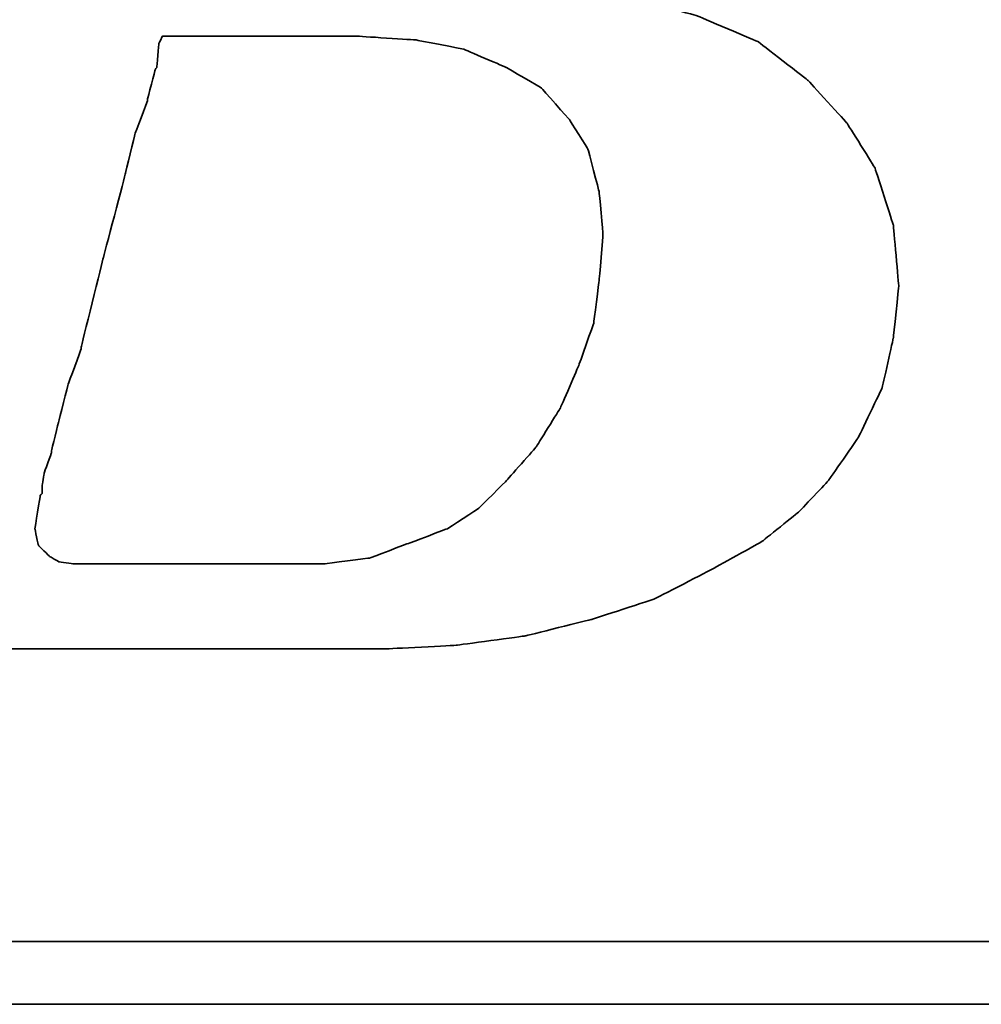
# Model space of a CAD drawing. Header units: millimetres. Extents: x -115 to 753, y -125 to 121.
# Tile 26 of 96: x 244.69 to 247.22, y 4.41 to 7. Entities that reach past the tile are written whole.
import ezdxf

# ---------------------------------------------------------------- set-up
doc = ezdxf.new("R2010")
doc.units = ezdxf.units.MM
doc.layers.add('DIM', color=4, linetype='Continuous')
doc.layers.add('layer 1', color=7, linetype='Continuous')

# ---------------------------------------------------------------- blocks, each defined once
blk = doc.blocks.new('TBI MOTION logo(完整正式版)')
at = {"layer": 'layer 1', "color": 22, "lineweight": 35}
for points, knots in [([(-64.65375, -6.86375), (-64.65375, -6.86375), (-64.84375, -7.29625), (-64.84375, -7.29625), (-64.84375, -7.29625), (-64.84375, -7.29625), (-64.86875, -7.34375), (-64.86875, -7.34375), (-64.86875, -7.34375), (-64.86875, -7.34375), (-64.86875, -7.36875), (-64.86875, -7.36875), (-64.86875, -7.36875), (-64.86875, -7.36875), (-65.15375, -7.65375), (-65.15375, -7.65375), (-65.15375, -7.65375), (-65.15375, -7.65375), (-65.17875, -7.65375), (-65.17875, -7.65375), (-65.17875, -7.65375), (-65.17875, -7.65375), (-65.20375, -7.67875), (-65.20375, -7.67875), (-65.20375, -7.67875), (-65.20375, -7.67875), (-65.58875, -7.87125), (-65.58875, -7.87125), (-65.58875, -7.87125), (-65.58875, -7.87125), (-65.63375, -7.87125), (-65.63375, -7.87125), (-65.63375, -7.87125), (-65.63375, -7.87125), (-65.65875, -7.89375), (-65.65875, -7.89375), (-65.65875, -7.89375), (-65.65875, -7.89375), (-66.09375, -7.94375), (-66.09375, -7.94375), (-66.09375, -7.94375), (-66.09375, -7.94375), (-66.11375, -7.94375), (-66.11375, -7.94375), (-66.11375, -7.94375), (-66.11375, -7.94375), (-66.16375, -7.94375), (-66.16375, -7.94375), (-66.16375, -7.94375), (-66.16375, -7.94375), (-66.30875, -7.94375), (-66.30875, -7.94375), (-66.30875, -7.94375), (-66.30875, -7.94375), (-66.69375, -7.94375), (-66.69375, -7.94375), (-66.69375, -7.94375), (-66.69375, -7.94375), (-67.07375, -7.94375), (-67.07375, -7.94375), (-67.07375, -7.94375), (-67.07375, -7.94375), (-67.12375, -7.94375), (-67.12375, -7.94375), (-67.12375, -7.94375), (-67.12375, -7.94375), (-67.12375, -7.96625), (-67.12375, -7.96625), (-67.12375, -7.96625), (-67.12375, -7.96625), (-67.14875, -7.99125), (-67.14875, -7.99125), (-67.14875, -7.99125), (-67.14875, -7.99125), (-67.24375, -8.34875), (-67.24375, -8.34875), (-67.24375, -8.34875), (-67.24375, -8.34875), (-67.31375, -8.68625), (-67.31375, -8.68625), (-67.31375, -8.68625), (-67.31375, -8.68625), (-67.26875, -8.68625), (-67.26875, -8.68625), (-67.26875, -8.68625), (-67.26875, -8.68625), (-67.07375, -8.68625), (-67.07375, -8.68625), (-67.07375, -8.68625), (-67.07375, -8.68625), (-66.54875, -8.68625), (-66.54875, -8.68625), (-66.54875, -8.68625), (-66.54875, -8.68625), (-65.82625, -8.68625), (-65.82625, -8.68625), (-65.82625, -8.68625), (-65.82625, -8.68625), (-65.01375, -8.68625), (-65.01375, -8.68625), (-65.01375, -8.68625), (-65.01375, -8.68625), (-64.05375, -8.68625), (-64.05375, -8.68625), (-64.05375, -8.68625), (-64.05375, -8.68625), (-62.08375, -8.68625), (-62.08375, -8.68625), (-62.08375, -8.68625), (-62.08375, -8.68625), (-60.06875, -8.68625), (-60.06875, -8.68625), (-60.06875, -8.68625), (-60.06875, -8.68625), (-59.10875, -8.68625), (-59.10875, -8.68625), (-59.10875, -8.68625), (-59.10875, -8.68625), (-58.29375, -8.68625), (-58.29375, -8.68625), (-58.29375, -8.68625), (-58.29375, -8.68625), (-57.57375, -8.68625), (-57.57375, -8.68625), (-57.57375, -8.68625), (-57.57375, -8.68625), (-57.04875, -8.68625), (-57.04875, -8.68625), (-57.04875, -8.68625), (-57.04875, -8.68625), (-56.85375, -8.68625), (-56.85375, -8.68625), (-56.85375, -8.68625), (-56.85375, -8.68625), (-56.70875, -8.68625), (-56.70875, -8.68625), (-56.70875, -8.68625), (-56.70875, -8.68625), (-56.61375, -8.68625), (-56.61375, -8.68625), (-56.61375, -8.68625), (-56.61375, -8.68625), (-56.56875, -8.68625), (-56.56875, -8.68625), (-56.56875, -8.68625), (-56.56875, -8.68625), (-55.65375, -8.63875), (-55.65375, -8.63875), (-55.65375, -8.63875), (-55.65375, -8.63875), (-54.76875, -8.51875), (-54.76875, -8.51875), (-54.76875, -8.51875), (-54.76875, -8.51875), (-53.90375, -8.30375), (-53.90375, -8.30375), (-53.90375, -8.30375), (-53.90375, -8.30375), (-53.08875, -8.03875), (-53.08875, -8.03875), (-53.08875, -8.03875), (-53.08875, -8.03875), (-52.34375, -7.65375), (-52.34375, -7.65375), (-52.34375, -7.65375), (-52.34375, -7.65375), (-51.69875, -7.29625), (-51.69875, -7.29625), (-51.69875, -7.29625), (-51.69875, -7.29625), (-51.21875, -6.91125), (-51.21875, -6.91125), (-51.21875, -6.91125), (-51.21875, -6.91125), (-50.83375, -6.50375), (-50.83375, -6.50375), (-50.83375, -6.50375), (-50.83375, -6.50375), (-50.44875, -5.94875), (-50.44875, -5.94875), (-50.44875, -5.94875), (-50.44875, -5.94875), (-50.13875, -5.30375), (-50.13875, -5.30375), (-50.13875, -5.30375), (-50.13875, -5.30375), (-49.99375, -4.65375), (-49.99375, -4.65375), (-49.99375, -4.65375), (-49.99375, -4.65375), (-49.92375, -3.98375), (-49.92375, -3.98375), (-49.92375, -3.98375), (-49.92375, -3.98375), (-49.99375, -3.19374), (-49.99375, -3.19374), (-49.99375, -3.19374), (-49.99375, -3.19374), (-50.23374, -2.44874), (-50.23374, -2.44874), (-50.23374, -2.44874), (-50.23374, -2.44874), (-50.59375, -1.87374), (-50.59375, -1.87374), (-50.59375, -1.87374), (-50.59375, -1.87374), (-51.09875, -1.31874), (-51.09875, -1.31874), (-51.09875, -1.31874), (-51.09875, -1.31874), (-51.74375, -0.81875), (-51.74375, -0.81875), (-51.74375, -0.81875), (-51.74375, -0.81875), (-52.53875, -0.48125), (-52.53875, -0.48125), (-52.53875, -0.48125), (-52.53875, -0.48125), (-53.47375, -0.21875), (-53.47375, -0.21875), (-53.47375, -0.21875), (-53.47375, -0.21875), (-54.52875, -0.04874), (-54.52875, -0.04874), (-54.52875, -0.04874), (-54.52875, -0.04874), (-55.65375, 0.12125), (-55.65375, 0.12125), (-55.65375, 0.12125), (-55.65375, 0.12125), (-54.50375, 0.28624), (-54.50375, 0.28624), (-54.50375, 0.28624), (-54.50375, 0.28624), (-53.83375, 0.38124), (-53.83375, 0.38124), (-53.83375, 0.38124), (-53.83375, 0.38124), (-53.18375, 0.50125), (-53.18375, 0.50125), (-53.18375, 0.50125), (-53.18375, 0.50125), (-52.55875, 0.66874), (-52.55875, 0.66874), (-52.55875, 0.66874), (-52.55875, 0.66874), (-52.03375, 0.86124), (-52.03375, 0.86124), (-52.03375, 0.86124), (-52.03375, 0.86124), (-51.50374, 1.03124), (-51.50374, 1.03124), (-51.50374, 1.03124), (-51.50374, 1.03124), (-51.09875, 1.27125), (-51.09875, 1.27125), (-51.09875, 1.27125), (-51.09875, 1.27125), (-50.71375, 1.48624), (-50.71375, 1.48624), (-50.71375, 1.48624), (-50.71375, 1.48624), (-50.37625, 1.77625), (-50.37625, 1.77625), (-50.37625, 1.77625), (-50.37625, 1.77625), (-49.82375, 2.37625), (-49.82375, 2.37625), (-49.82375, 2.37625), (-49.82375, 2.37625), (-49.41875, 2.99625), (-49.41875, 2.99625), (-49.41875, 2.99625), (-49.41875, 2.99625), (-49.22375, 3.76625), (-49.22375, 3.76625), (-49.22375, 3.76625), (-49.22375, 3.76625), (-49.15375, 4.50874), (-49.15375, 4.50874), (-49.15375, 4.50874), (-49.15375, 4.50874), (-49.20375, 5.25125), (-49.20375, 5.25125), (-49.20375, 5.25125), (-49.20375, 5.25125), (-49.41875, 5.92625), (-49.41875, 5.92625), (-49.41875, 5.92625), (-49.41875, 5.92625), (-49.77875, 6.47625), (-49.77875, 6.47625), (-49.77875, 6.47625), (-49.77875, 6.47625), (-50.33125, 7.02624), (-50.33125, 7.02624), (-50.33125, 7.02624), (-50.33125, 7.02624), (-51.00125, 7.43625), (-51.00125, 7.43625), (-51.00125, 7.43625), (-51.00125, 7.43625), (-51.79375, 7.72625), (-51.79375, 7.72625), (-51.79375, 7.72625), (-51.79375, 7.72625), (-52.72875, 7.89124), (-52.72875, 7.89124), (-52.72875, 7.89124), (-52.72875, 7.89124), (-53.83375, 7.98625), (-53.83375, 7.98625), (-53.83375, 7.98625), (-53.83375, 7.98625), (-53.92875, 7.98625), (-53.92875, 7.98625), (-53.92875, 7.98625), (-53.92875, 7.98625), (-54.26375, 7.98625), (-54.26375, 7.98625), (-54.26375, 7.98625), (-54.26375, 7.98625), (-54.74375, 7.98625), (-54.74375, 7.98625), (-54.74375, 7.98625), (-54.74375, 7.98625), (-55.36875, 7.98625), (-55.36875, 7.98625), (-55.36875, 7.98625), (-55.36875, 7.98625), (-56.13375, 7.98625), (-56.13375, 7.98625), (-56.13375, 7.98625), (-56.13375, 7.98625), (-56.94875, 7.98625), (-56.94875, 7.98625), (-56.94875, 7.98625), (-56.94875, 7.98625), (-58.77625, 7.98625), (-58.77625, 7.98625), (-58.77625, 7.98625), (-58.77625, 7.98625), (-60.59875, 7.98625), (-60.59875, 7.98625), (-60.59875, 7.98625), (-60.59875, 7.98625), (-61.41375, 7.98625), (-61.41375, 7.98625), (-61.41375, 7.98625), (-61.41375, 7.98625), (-62.17875, 7.98625), (-62.17875, 7.98625), (-62.17875, 7.98625), (-62.17875, 7.98625), (-62.80375, 7.98625), (-62.80375, 7.98625), (-62.80375, 7.98625), (-62.80375, 7.98625), (-63.30625, 7.98625), (-63.30625, 7.98625), (-63.30625, 7.98625), (-63.30625, 7.98625), (-63.57375, 7.98625), (-63.57375, 7.98625), (-63.57375, 7.98625), (-63.57375, 7.98625), (-63.57375, 7.96375), (-63.57375, 7.96375), (-63.57375, 7.96375), (-63.57375, 7.96375), (-63.59875, 7.94125), (-63.59875, 7.94125), (-63.59875, 7.94125), (-63.59875, 7.94125), (-63.69375, 7.55625), (-63.69375, 7.55625), (-63.69375, 7.55625), (-63.69375, 7.55625), (-63.76375, 7.24624), (-63.76375, 7.24624), (-63.76375, 7.24624), (-63.76375, 7.24624), (-63.23875, 7.24624), (-63.23875, 7.24624), (-63.23875, 7.24624), (-63.23875, 7.24624), (-62.75875, 7.24624), (-62.75875, 7.24624), (-62.75875, 7.24624), (-62.75875, 7.24624), (-62.61125, 7.24624), (-62.61125, 7.24624), (-62.61125, 7.24624), (-62.61125, 7.24624), (-62.56625, 7.24624), (-62.56625, 7.24624), (-62.56625, 7.24624), (-62.56625, 7.24624), (-62.22875, 7.24624), (-62.22875, 7.24624), (-62.22875, 7.24624), (-62.22875, 7.24624), (-62.20375, 7.24624), (-62.20375, 7.24624), (-62.20375, 7.24624), (-62.20375, 7.24624), (-62.17875, 7.21875), (-62.17875, 7.21875), (-62.17875, 7.21875), (-62.17875, 7.21875), (-61.96375, 7.17125), (-61.96375, 7.17125), (-61.96375, 7.17125), (-61.96375, 7.17125), (-61.72375, 7.12624), (-61.72375, 7.12624), (-61.72375, 7.12624), (-61.72375, 7.12624), (-61.70375, 7.12624), (-61.70375, 7.12624), (-61.70375, 7.12624), (-61.70375, 7.12624), (-61.55875, 7.07624), (-61.55875, 7.07624), (-61.55875, 7.07624), (-61.55875, 7.07624), (-61.50875, 7.07624), (-61.50875, 7.07624), (-61.50875, 7.07624), (-61.50875, 7.07624), (-61.48375, 7.02624), (-61.48375, 7.02624), (-61.48375, 7.02624), (-61.48375, 7.02624), (-61.31875, 6.83375), (-61.31875, 6.83375), (-61.31875, 6.83375), (-61.31875, 6.83375), (-61.29375, 6.81125), (-61.29375, 6.81125), (-61.29375, 6.81125), (-61.29375, 6.81125), (-61.29375, 6.78625), (-61.29375, 6.78625), (-61.29375, 6.78625), (-61.29375, 6.78625), (-61.19875, 6.50124), (-61.19875, 6.50124), (-61.19875, 6.50124), (-61.19875, 6.50124), (-61.17375, 6.45124), (-61.17375, 6.45124), (-61.17375, 6.45124), (-61.17375, 6.45124), (-61.19875, 6.40625), (-61.19875, 6.40625), (-61.19875, 6.40625), (-61.19875, 6.40625), (-61.26875, 5.99624), (-61.26875, 5.99624), (-61.26875, 5.99624), (-61.26875, 5.99624), (-61.26875, 5.85125), (-61.26875, 5.85125), (-61.26875, 5.85125), (-61.26875, 5.85125), (-61.26875, 5.82625), (-61.26875, 5.82625), (-61.26875, 5.82625), (-61.26875, 5.82625), (-61.29375, 5.80625), (-61.29375, 5.80625), (-61.29375, 5.80625), (-61.29375, 5.80625), (-61.34125, 5.66125), (-61.34125, 5.66125), (-61.34125, 5.66125), (-61.34125, 5.66125), (-61.41375, 5.44625), (-61.41375, 5.44625), (-61.41375, 5.44625), (-61.41375, 5.44625), (-61.48375, 5.15625), (-61.48375, 5.15625), (-61.48375, 5.15625), (-61.48375, 5.15625), (-61.58375, 4.82124), (-61.58375, 4.82124), (-61.58375, 4.82124), (-61.58375, 4.82124), (-61.79875, 4.00375), (-61.79875, 4.00375), (-61.79875, 4.00375), (-61.79875, 4.00375), (-62.05875, 2.99625), (-62.05875, 2.99625), (-62.05875, 2.99625), (-62.05875, 2.99625), (-62.34875, 1.91625), (-62.34875, 1.91625), (-62.34875, 1.91625), (-62.34875, 1.91625), (-62.97375, -0.41124), (-62.97375, -0.41124), (-62.97375, -0.41124), (-62.97375, -0.41124), (-63.59875, -2.75875), (-63.59875, -2.75875), (-63.59875, -2.75875), (-63.59875, -2.75875), (-63.88375, -3.86374), (-63.88375, -3.86374), (-63.88375, -3.86374), (-63.88375, -3.86374), (-64.14875, -4.82374), (-64.14875, -4.82374), (-64.14875, -4.82374), (-64.14875, -4.82374), (-64.36375, -5.64125), (-64.36375, -5.64125), (-64.36375, -5.64125), (-64.36375, -5.64125), (-64.43625, -5.97625), (-64.43625, -5.97625), (-64.43625, -5.97625), (-64.43625, -5.97625), (-64.50875, -6.28625), (-64.50875, -6.28625), (-64.50875, -6.28625), (-64.50875, -6.28625), (-64.50875, -6.30875), (-64.50875, -6.30875), (-64.50875, -6.30875), (-64.50875, -6.30875), (-64.57875, -6.50375), (-64.57875, -6.50375), (-64.57875, -6.50375), (-64.57875, -6.50375), (-64.62875, -6.69625), (-64.62875, -6.69625), (-64.62875, -6.69625), (-64.62875, -6.69625), (-64.62875, -6.76875), (-64.62875, -6.76875), (-64.62875, -6.76875), (-64.62875, -6.76875), (-64.62875, -6.81375), (-64.62875, -6.81375), (-64.62875, -6.81375), (-64.62875, -6.81375), (-64.62875, -6.83875), (-64.62875, -6.83875), (-64.62875, -6.83875), (-64.62875, -6.83875), (-64.65375, -6.86375), (-64.65375, -6.86375)], [0, 0, 0, 0, 0.00719424, 0.00719424, 0.00719424, 0.00719425, 0.01438849, 0.01438849, 0.01438849, 0.0143885, 0.02158273, 0.02158273, 0.02158273, 0.02158274, 0.02877698, 0.02877698, 0.02877698, 0.02877699, 0.03597122, 0.03597122, 0.03597122, 0.03597123, 0.04316547, 0.04316547, 0.04316547, 0.04316548, 0.05035971, 0.05035971, 0.05035971, 0.05035972, 0.05755396, 0.05755396, 0.05755396, 0.05755397, 0.0647482, 0.0647482, 0.0647482, 0.06474821, 0.07194245, 0.07194245, 0.07194245, 0.07194246, 0.07913669, 0.07913669, 0.07913669, 0.0791367, 0.08633094, 0.08633094, 0.08633094, 0.08633095, 0.09352518, 0.09352518, 0.09352518, 0.09352519, 0.10071942, 0.10071942, 0.10071942, 0.10071943, 0.10791367, 0.10791367, 0.10791367, 0.10791368, 0.11510791, 0.11510791, 0.11510791, 0.11510792, 0.12230216, 0.12230216, 0.12230216, 0.12230217, 0.1294964, 0.1294964, 0.1294964, 0.12949641, 0.13669065, 0.13669065, 0.13669065, 0.13669066, 0.14388489, 0.14388489, 0.14388489, 0.1438849, 0.15107914, 0.15107914, 0.15107914, 0.15107915, 0.15827338, 0.15827338, 0.15827338, 0.15827339, 0.16546763, 0.16546763, 0.16546763, 0.16546764, 0.17266187, 0.17266187, 0.17266187, 0.17266188, 0.17985612, 0.17985612, 0.17985612, 0.17985613, 0.18705036, 0.18705036, 0.18705036, 0.18705037, 0.1942446, 0.1942446, 0.1942446, 0.19424461, 0.20143885, 0.20143885, 0.20143885, 0.20143886, 0.20863309, 0.20863309, 0.20863309, 0.2086331, 0.21582734, 0.21582734, 0.21582734, 0.21582735, 0.22302158, 0.22302158, 0.22302158, 0.22302159, 0.23021583, 0.23021583, 0.23021583, 0.23021584, 0.23741007, 0.23741007, 0.23741007, 0.23741008, 0.24460432, 0.24460432, 0.24460432, 0.24460433, 0.25179856, 0.25179856, 0.25179856, 0.25179857, 0.25899281, 0.25899281, 0.25899281, 0.25899282, 0.26618705, 0.26618705, 0.26618705, 0.26618706, 0.27338129, 0.27338129, 0.27338129, 0.2733813, 0.28057554, 0.28057554, 0.28057554, 0.28057555, 0.28776978, 0.28776978, 0.28776978, 0.28776979, 0.29496403, 0.29496403, 0.29496403, 0.29496404, 0.30215827, 0.30215827, 0.30215827, 0.30215828, 0.30935252, 0.30935252, 0.30935252, 0.30935253, 0.31654676, 0.31654676, 0.31654676, 0.31654677, 0.32374101, 0.32374101, 0.32374101, 0.32374102, 0.33093525, 0.33093525, 0.33093525, 0.33093526, 0.3381295, 0.3381295, 0.3381295, 0.33812951, 0.34532374, 0.34532374, 0.34532374, 0.34532375, 0.35251799, 0.35251799, 0.35251799, 0.352518, 0.35971223, 0.35971223, 0.35971223, 0.35971224, 0.36690647, 0.36690647, 0.36690647, 0.36690648, 0.37410072, 0.37410072, 0.37410072, 0.37410073, 0.38129496, 0.38129496, 0.38129496, 0.38129497, 0.38848921, 0.38848921, 0.38848921, 0.38848922, 0.39568345, 0.39568345, 0.39568345, 0.39568346, 0.4028777, 0.4028777, 0.4028777, 0.40287771, 0.41007194, 0.41007194, 0.41007194, 0.41007195, 0.41726619, 0.41726619, 0.41726619, 0.4172662, 0.42446043, 0.42446043, 0.42446043, 0.42446044, 0.43165468, 0.43165468, 0.43165468, 0.43165469, 0.43884892, 0.43884892, 0.43884892, 0.43884893, 0.44604317, 0.44604317, 0.44604317, 0.44604318, 0.45323741, 0.45323741, 0.45323741, 0.45323742, 0.46043165, 0.46043165, 0.46043165, 0.46043166, 0.4676259, 0.4676259, 0.4676259, 0.46762591, 0.47482014, 0.47482014, 0.47482014, 0.47482015, 0.48201439, 0.48201439, 0.48201439, 0.4820144, 0.48920863, 0.48920863, 0.48920863, 0.48920864, 0.49640288, 0.49640288, 0.49640288, 0.49640289, 0.50359712, 0.50359712, 0.50359712, 0.50359713, 0.51079137, 0.51079137, 0.51079137, 0.51079138, 0.51798561, 0.51798561, 0.51798561, 0.51798562, 0.52517986, 0.52517986, 0.52517986, 0.52517987, 0.5323741, 0.5323741, 0.5323741, 0.53237411, 0.53956835, 0.53956835, 0.53956835, 0.53956836, 0.54676259, 0.54676259, 0.54676259, 0.5467626, 0.55395683, 0.55395683, 0.55395683, 0.55395684, 0.56115108, 0.56115108, 0.56115108, 0.56115109, 0.56834532, 0.56834532, 0.56834532, 0.56834533, 0.57553957, 0.57553957, 0.57553957, 0.57553958, 0.58273381, 0.58273381, 0.58273381, 0.58273382, 0.58992806, 0.58992806, 0.58992806, 0.58992807, 0.5971223, 0.5971223, 0.5971223, 0.59712231, 0.60431655, 0.60431655, 0.60431655, 0.60431656, 0.61151079, 0.61151079, 0.61151079, 0.6115108, 0.61870504, 0.61870504, 0.61870504, 0.61870505, 0.62589928, 0.62589928, 0.62589928, 0.62589929, 0.63309353, 0.63309353, 0.63309353, 0.63309354, 0.64028777, 0.64028777, 0.64028777, 0.64028778, 0.64748201, 0.64748201, 0.64748201, 0.64748202, 0.65467626, 0.65467626, 0.65467626, 0.65467627, 0.6618705, 0.6618705, 0.6618705, 0.66187051, 0.66906475, 0.66906475, 0.66906475, 0.66906476, 0.67625899, 0.67625899, 0.67625899, 0.676259, 0.68345324, 0.68345324, 0.68345324, 0.68345325, 0.69064748, 0.69064748, 0.69064748, 0.69064749, 0.69784173, 0.69784173, 0.69784173, 0.69784174, 0.70503597, 0.70503597, 0.70503597, 0.70503598, 0.71223022, 0.71223022, 0.71223022, 0.71223023, 0.71942446, 0.71942446, 0.71942446, 0.71942447, 0.72661871, 0.72661871, 0.72661871, 0.72661872, 0.73381295, 0.73381295, 0.73381295, 0.73381296, 0.74100719, 0.74100719, 0.74100719, 0.7410072, 0.74820144, 0.74820144, 0.74820144, 0.74820145, 0.75539568, 0.75539568, 0.75539568, 0.75539569, 0.76258993, 0.76258993, 0.76258993, 0.76258994, 0.76978417, 0.76978417, 0.76978417, 0.76978418, 0.77697842, 0.77697842, 0.77697842, 0.77697843, 0.78417266, 0.78417266, 0.78417266, 0.78417267, 0.79136691, 0.79136691, 0.79136691, 0.79136692, 0.79856115, 0.79856115, 0.79856115, 0.79856116, 0.8057554, 0.8057554, 0.8057554, 0.80575541, 0.81294964, 0.81294964, 0.81294964, 0.81294965, 0.82014388, 0.82014388, 0.82014388, 0.82014389, 0.82733813, 0.82733813, 0.82733813, 0.82733814, 0.83453237, 0.83453237, 0.83453237, 0.83453238, 0.84172662, 0.84172662, 0.84172662, 0.84172663, 0.84892086, 0.84892086, 0.84892086, 0.84892087, 0.85611511, 0.85611511, 0.85611511, 0.85611512, 0.86330935, 0.86330935, 0.86330935, 0.86330936, 0.8705036, 0.8705036, 0.8705036, 0.87050361, 0.87769784, 0.87769784, 0.87769784, 0.87769785, 0.88489209, 0.88489209, 0.88489209, 0.8848921, 0.89208633, 0.89208633, 0.89208633, 0.89208634, 0.89928058, 0.89928058, 0.89928058, 0.89928059, 0.90647482, 0.90647482, 0.90647482, 0.90647483, 0.91366906, 0.91366906, 0.91366906, 0.91366907, 0.92086331, 0.92086331, 0.92086331, 0.92086332, 0.92805755, 0.92805755, 0.92805755, 0.92805756, 0.9352518, 0.9352518, 0.9352518, 0.93525181, 0.94244604, 0.94244604, 0.94244604, 0.94244605, 0.94964029, 0.94964029, 0.94964029, 0.9496403, 0.95683453, 0.95683453, 0.95683453, 0.95683454, 0.96402878, 0.96402878, 0.96402878, 0.96402879, 0.97122302, 0.97122302, 0.97122302, 0.97122303, 0.97841727, 0.97841727, 0.97841727, 0.97841728, 0.98561151, 0.98561151, 0.98561151, 0.98561152, 0.99280576, 0.99280576, 0.99280576, 0.99280577, 1, 1, 1, 1]), ([(-61.03125, -6.57375), (-61.03125, -6.57375), (-61.03125, -6.67125), (-61.03125, -6.67125), (-61.03125, -6.67125), (-61.03125, -6.67125), (-61.05375, -6.69625), (-61.05375, -6.69625), (-61.05375, -6.69625), (-61.05375, -6.69625), (-61.12375, -7.12875), (-61.12375, -7.12875), (-61.12375, -7.12875), (-61.12375, -7.12875), (-61.07875, -7.34375), (-61.07875, -7.34375), (-61.07875, -7.34375), (-61.07875, -7.34375), (-60.93375, -7.48875), (-60.93375, -7.48875), (-60.93375, -7.48875), (-60.93375, -7.48875), (-60.81375, -7.55625), (-60.81375, -7.55625), (-60.81375, -7.55625), (-60.81375, -7.55625), (-60.62375, -7.58375), (-60.62375, -7.58375), (-60.62375, -7.58375), (-60.62375, -7.58375), (-60.30875, -7.58375), (-60.30875, -7.58375), (-60.30875, -7.58375), (-60.30875, -7.58375), (-59.97375, -7.58375), (-59.97375, -7.58375), (-59.97375, -7.58375), (-59.97375, -7.58375), (-59.87875, -7.58375), (-59.87875, -7.58375), (-59.87875, -7.58375), (-59.87875, -7.58375), (-59.63625, -7.58375), (-59.63625, -7.58375), (-59.63625, -7.58375), (-59.63625, -7.58375), (-58.96875, -7.58375), (-58.96875, -7.58375), (-58.96875, -7.58375), (-58.96875, -7.58375), (-58.29375, -7.58375), (-58.29375, -7.58375), (-58.29375, -7.58375), (-58.29375, -7.58375), (-58.05375, -7.58375), (-58.05375, -7.58375), (-58.05375, -7.58375), (-58.05375, -7.58375), (-57.98375, -7.58375), (-57.98375, -7.58375), (-57.98375, -7.58375), (-57.98375, -7.58375), (-57.35875, -7.58375), (-57.35875, -7.58375), (-57.35875, -7.58375), (-57.35875, -7.58375), (-56.78375, -7.50875), (-56.78375, -7.50875), (-56.78375, -7.50875), (-56.78375, -7.50875), (-56.27875, -7.31875), (-56.27875, -7.31875), (-56.27875, -7.31875), (-56.27875, -7.31875), (-55.77375, -7.12875), (-55.77375, -7.12875), (-55.77375, -7.12875), (-55.77375, -7.12875), (-55.36875, -6.86375), (-55.36875, -6.86375), (-55.36875, -6.86375), (-55.36875, -6.86375), (-55.00875, -6.50375), (-55.00875, -6.50375), (-55.00875, -6.50375), (-55.00875, -6.50375), (-54.62375, -6.06875), (-54.62375, -6.06875), (-54.62375, -6.06875), (-54.62375, -6.06875), (-54.31375, -5.56875), (-54.31375, -5.56875), (-54.31375, -5.56875), (-54.31375, -5.56875), (-54.07375, -5.01625), (-54.07375, -5.01625), (-54.07375, -5.01625), (-54.07375, -5.01625), (-53.87875, -4.46374), (-53.87875, -4.46374), (-53.87875, -4.46374), (-53.87875, -4.46374), (-53.80875, -3.91375), (-53.80875, -3.91375), (-53.80875, -3.91375), (-53.80875, -3.91375), (-53.75875, -3.31375), (-53.75875, -3.31375), (-53.75875, -3.31375), (-53.75875, -3.31375), (-53.80875, -2.75875), (-53.80875, -2.75875), (-53.80875, -2.75875), (-53.80875, -2.75875), (-53.95375, -2.20875), (-53.95375, -2.20875), (-53.95375, -2.20875), (-53.95375, -2.20875), (-54.19375, -1.82625), (-54.19375, -1.82625), (-54.19375, -1.82625), (-54.19375, -1.82625), (-54.55375, -1.41875), (-54.55375, -1.41875), (-54.55375, -1.41875), (-54.55375, -1.41875), (-55.00875, -1.15125), (-55.00875, -1.15125), (-55.00875, -1.15125), (-55.00875, -1.15125), (-55.56125, -0.91375), (-55.56125, -0.91375), (-55.56125, -0.91375), (-55.56125, -0.91375), (-56.18125, -0.79375), (-56.18125, -0.79375), (-56.18125, -0.79375), (-56.18125, -0.79375), (-56.94875, -0.74374), (-56.94875, -0.74374), (-56.94875, -0.74374), (-56.94875, -0.74374), (-56.99875, -0.74374), (-56.99875, -0.74374), (-56.99875, -0.74374), (-56.99875, -0.74374), (-57.09375, -0.74374), (-57.09375, -0.74374), (-57.09375, -0.74374), (-57.09375, -0.74374), (-57.38375, -0.74374), (-57.38375, -0.74374), (-57.38375, -0.74374), (-57.38375, -0.74374), (-57.76875, -0.74374), (-57.76875, -0.74374), (-57.76875, -0.74374), (-57.76875, -0.74374), (-58.24625, -0.74374), (-58.24625, -0.74374), (-58.24625, -0.74374), (-58.24625, -0.74374), (-58.72875, -0.74374), (-58.72875, -0.74374), (-58.72875, -0.74374), (-58.72875, -0.74374), (-59.20875, -0.74374), (-59.20875, -0.74374), (-59.20875, -0.74374), (-59.20875, -0.74374), (-59.46875, -0.74374), (-59.46875, -0.74374), (-59.46875, -0.74374), (-59.46875, -0.74374), (-59.51625, -0.83875), (-59.51625, -0.83875), (-59.51625, -0.83875), (-59.51625, -0.83875), (-59.54375, -1.15125), (-59.54375, -1.15125), (-59.54375, -1.15125), (-59.54375, -1.15125), (-59.56375, -1.17874), (-59.56375, -1.17874), (-59.56375, -1.17874), (-59.56375, -1.17874), (-59.66375, -1.55875), (-59.66375, -1.55875), (-59.66375, -1.55875), (-59.66375, -1.55875), (-59.66375, -1.58375), (-59.66375, -1.58375), (-59.66375, -1.58375), (-59.66375, -1.58375), (-59.82875, -2.01874), (-59.82875, -2.01874), (-59.82875, -2.01874), (-59.82875, -2.01874), (-59.94875, -2.52125), (-59.94875, -2.52125), (-59.94875, -2.52125), (-59.94875, -2.52125), (-60.23875, -3.62375), (-60.23875, -3.62375), (-60.23875, -3.62375), (-60.23875, -3.62375), (-60.52375, -4.77624), (-60.52375, -4.77624), (-60.52375, -4.77624), (-60.52375, -4.77624), (-60.52375, -4.79874), (-60.52375, -4.79874), (-60.52375, -4.79874), (-60.52375, -4.79874), (-60.69125, -5.25375), (-60.69125, -5.25375), (-60.69125, -5.25375), (-60.69125, -5.25375), (-60.81375, -5.73625), (-60.81375, -5.73625), (-60.81375, -5.73625), (-60.81375, -5.73625), (-60.90875, -6.11875), (-60.90875, -6.11875), (-60.90875, -6.11875), (-60.90875, -6.11875), (-60.90875, -6.14375), (-60.90875, -6.14375), (-60.90875, -6.14375), (-60.90875, -6.14375), (-61.00375, -6.40875), (-61.00375, -6.40875), (-61.00375, -6.40875), (-61.00375, -6.40875), (-61.03125, -6.57375), (-61.03125, -6.57375)], [0, 0, 0, 0, 0.01694915, 0.01694915, 0.01694915, 0.01694916, 0.03389831, 0.03389831, 0.03389831, 0.03389832, 0.05084746, 0.05084746, 0.05084746, 0.05084747, 0.06779661, 0.06779661, 0.06779661, 0.06779662, 0.08474576, 0.08474576, 0.08474576, 0.08474577, 0.10169492, 0.10169492, 0.10169492, 0.10169493, 0.11864407, 0.11864407, 0.11864407, 0.11864408, 0.13559322, 0.13559322, 0.13559322, 0.13559323, 0.15254237, 0.15254237, 0.15254237, 0.15254238, 0.16949153, 0.16949153, 0.16949153, 0.16949154, 0.18644068, 0.18644068, 0.18644068, 0.18644069, 0.20338983, 0.20338983, 0.20338983, 0.20338984, 0.22033898, 0.22033898, 0.22033898, 0.22033899, 0.23728814, 0.23728814, 0.23728814, 0.23728815, 0.25423729, 0.25423729, 0.25423729, 0.2542373, 0.27118644, 0.27118644, 0.27118644, 0.27118645, 0.28813559, 0.28813559, 0.28813559, 0.2881356, 0.30508475, 0.30508475, 0.30508475, 0.30508476, 0.3220339, 0.3220339, 0.3220339, 0.32203391, 0.33898305, 0.33898305, 0.33898305, 0.33898306, 0.3559322, 0.3559322, 0.3559322, 0.35593221, 0.37288136, 0.37288136, 0.37288136, 0.37288137, 0.38983051, 0.38983051, 0.38983051, 0.38983052, 0.40677966, 0.40677966, 0.40677966, 0.40677967, 0.42372881, 0.42372881, 0.42372881, 0.42372882, 0.44067797, 0.44067797, 0.44067797, 0.44067798, 0.45762712, 0.45762712, 0.45762712, 0.45762713, 0.47457627, 0.47457627, 0.47457627, 0.47457628, 0.49152542, 0.49152542, 0.49152542, 0.49152543, 0.50847458, 0.50847458, 0.50847458, 0.50847459, 0.52542373, 0.52542373, 0.52542373, 0.52542374, 0.54237288, 0.54237288, 0.54237288, 0.54237289, 0.55932203, 0.55932203, 0.55932203, 0.55932204, 0.57627119, 0.57627119, 0.57627119, 0.5762712, 0.59322034, 0.59322034, 0.59322034, 0.59322035, 0.61016949, 0.61016949, 0.61016949, 0.6101695, 0.62711864, 0.62711864, 0.62711864, 0.62711865, 0.6440678, 0.6440678, 0.6440678, 0.64406781, 0.66101695, 0.66101695, 0.66101695, 0.66101696, 0.6779661, 0.6779661, 0.6779661, 0.67796611, 0.69491525, 0.69491525, 0.69491525, 0.69491526, 0.71186441, 0.71186441, 0.71186441, 0.71186442, 0.72881356, 0.72881356, 0.72881356, 0.72881357, 0.74576271, 0.74576271, 0.74576271, 0.74576272, 0.76271186, 0.76271186, 0.76271186, 0.76271187, 0.77966102, 0.77966102, 0.77966102, 0.77966103, 0.79661017, 0.79661017, 0.79661017, 0.79661018, 0.81355932, 0.81355932, 0.81355932, 0.81355933, 0.83050847, 0.83050847, 0.83050847, 0.83050848, 0.84745763, 0.84745763, 0.84745763, 0.84745764, 0.86440678, 0.86440678, 0.86440678, 0.86440679, 0.88135593, 0.88135593, 0.88135593, 0.88135594, 0.89830508, 0.89830508, 0.89830508, 0.89830509, 0.91525424, 0.91525424, 0.91525424, 0.91525425, 0.93220339, 0.93220339, 0.93220339, 0.9322034, 0.94915254, 0.94915254, 0.94915254, 0.94915255, 0.96610169, 0.96610169, 0.96610169, 0.9661017, 0.98305085, 0.98305085, 0.98305085, 0.98305086, 1, 1, 1, 1]), ([(75.90875, -9.47875), (75.90875, -9.47875), (75.90875, -12.28625), (75.90875, -12.28625), (75.90875, -12.28625), (75.90875, -12.28625), (75.90875, -12.47875), (75.90875, -12.47875), (75.90875, -12.47875), (75.90875, -12.47875), (75.71625, -12.47875), (75.71625, -12.47875), (75.71625, -12.47875), (75.71625, -12.47875), (-88.32875, -12.47875), (-88.32875, -12.47875), (-88.32875, -12.47875), (-88.32875, -12.47875), (-88.32875, -13.29375), (-88.32875, -13.29375), (-88.32875, -13.29375), (-88.32875, -13.29375), (82.89125, -13.29375), (82.89125, -13.29375), (82.89125, -13.29375), (82.89125, -13.29375), (75.90875, -9.47875), (75.90875, -9.47875)], [0, 0, 0, 0, 0.14285714, 0.14285714, 0.14285714, 0.14285715, 0.28571429, 0.28571429, 0.28571429, 0.2857143, 0.42857143, 0.42857143, 0.42857143, 0.42857144, 0.57142857, 0.57142857, 0.57142857, 0.57142858, 0.71428571, 0.71428571, 0.71428571, 0.71428572, 0.85714286, 0.85714286, 0.85714286, 0.85714287, 1, 1, 1, 1])]:
    blk.add_open_spline(points, degree=3, knots=knots, dxfattribs=at)

msp = doc.modelspace()

# ---------------------------------------------------------------- block references
at = {"layer": 'DIM', "color": 7, "xscale": 0.2032335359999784, "yscale": 0.2032335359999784, "zscale": 0.2032335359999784}
msp.add_blockref('TBI MOTION logo(完整正式版)', (257.149, 7.109), dxfattribs=at)

doc.saveas('drawing.dxf')
